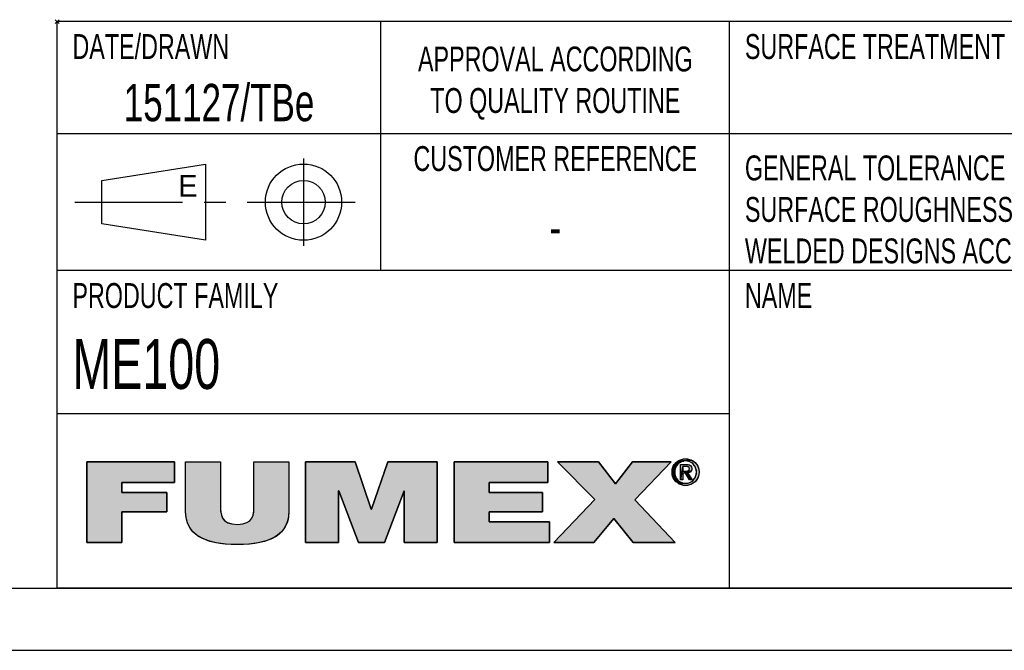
# Model space of a CAD drawing. Extents: x 0 to 420, y 0 to 297.
# Tile 6 of 11: x 241 to 321, y 0 to 51. Entities that reach past the tile are written whole.
import ezdxf

# ---------------------------------------------------------------- set-up
doc = ezdxf.new("R2010")
doc.units = 0
doc.header["$LTSCALE"] = 23.1
doc.linetypes.add('CENTER', pattern=[0.6, 0.375, -0.075, 0.075, -0.075])
doc.layers.get('0').update_dxf_attribs({"linetype": 'CONTINUOUS'})
doc.layers.add('100330_DXF_CONTINUOUS_LINE', color=7, linetype='CONTINUOUS')
doc.layers.add('100330_DXF_FORMAT', color=7, linetype='CONTINUOUS')
doc.styles.get("Standard").update_dxf_attribs({"font": 'txt', "width": 0.7})
doc.styles.add('TEXTSTYLE_2', font='txt', dxfattribs={"width": 0.7})
doc.styles.add('TEXTSTYLE_3', font='txt')

# ---------------------------------------------------------------- blocks, each defined once
blk = doc.blocks.new('FUMEX_LOGO_BL1', base_point=(271.467, 11.941))
at = {"layer": '100330_DXF_FORMAT', "linetype": 'CONTINUOUS'}
for points in [[(249.687, 8.651), (246.886, 8.651), (246.886, 15.144), (253.914, 15.144), (253.914, 13.48), (249.687, 13.48), (249.687, 12.671), (253.316, 12.671), (253.316, 11.124), (249.687, 11.124)], [(263.1, 15.144), (263.1, 11.161), (263.061, 10.663), (262.951, 10.231), (262.77, 9.853), (262.519, 9.523), (262.195, 9.237), (261.786, 8.992), (261.277, 8.79), (260.65, 8.633), (259.879, 8.532), (258.962, 8.496), (258.038, 8.532), (257.267, 8.634), (256.638, 8.791), (256.129, 8.994), (255.719, 9.239), (255.393, 9.525), (255.141, 9.856), (254.961, 10.234), (254.849, 10.665), (254.811, 11.161), (254.811, 15.144), (257.612, 15.144), (257.612, 11.606), (257.625, 11.177), (257.682, 10.851), (257.79, 10.6), (257.955, 10.403), (258.195, 10.251), (258.526, 10.152), (258.974, 10.115), (259.411, 10.152), (259.733, 10.252), (259.966, 10.404), (260.128, 10.602), (260.233, 10.857), (260.287, 11.19), (260.299, 11.606), (260.299, 15.144)], [(267.078, 8.651), (264.429, 8.651), (264.429, 15.144), (268.415, 15.144), (269.713, 11.325), (269.739, 11.325), (271.038, 15.144), (275.023, 15.144), (275.023, 8.651), (272.375, 8.651), (272.375, 12.816), (272.349, 12.816), (270.77, 8.651), (268.682, 8.651), (267.103, 12.816), (267.078, 12.816)], [(284.038, 8.651), (276.373, 8.651), (276.373, 15.144), (283.898, 15.144), (283.898, 13.48), (279.174, 13.48), (279.174, 12.671), (283.465, 12.671), (283.465, 11.124), (279.174, 11.124), (279.174, 10.315), (284.038, 10.315)], [(287.6, 8.651), (284.392, 8.651), (287.677, 12.107), (284.684, 15.144), (287.97, 15.144), (289.345, 13.38), (290.694, 15.144), (293.801, 15.144), (290.886, 12.089), (294.133, 8.651), (290.758, 8.651), (289.205, 10.588)], [(294.465, 15.055), (294.364, 14.974), (294.056, 14.917), (294.156, 15.041), (294.578, 15.12)], [(294.699, 15.167), (294.578, 15.12), (294.156, 15.041), (294.275, 15.15), (294.828, 15.196)], [(294.963, 15.206), (294.828, 15.196), (294.275, 15.15), (294.342, 15.199), (295.438, 15.279), (295.58, 15.198), (295.645, 15.15), (295.764, 15.041), (295.864, 14.917), (295.943, 14.78), (296.001, 14.633), (296.036, 14.477), (296.048, 14.314), (296.036, 14.149), (296.001, 13.992), (295.944, 13.844), (295.864, 13.707), (295.765, 13.582), (295.646, 13.473), (295.579, 13.424), (295.438, 13.343), (295.286, 13.284), (295.126, 13.249), (294.798, 13.249), (294.637, 13.284), (294.484, 13.343), (294.408, 13.383), (294.963, 13.416), (295.096, 13.425), (295.224, 13.454), (295.345, 13.502), (295.457, 13.567), (295.557, 13.649), (295.603, 13.695), (295.683, 13.798), (295.747, 13.914), (295.794, 14.039), (295.823, 14.173), (295.832, 14.314), (295.823, 14.453), (295.794, 14.585), (295.747, 14.71), (295.682, 14.824), (295.602, 14.928), (295.557, 14.973), (295.456, 15.055), (295.344, 15.12), (295.224, 15.167), (295.096, 15.196)], [(294.963, 15.385), (295.126, 15.373), (295.286, 15.338), (295.438, 15.279), (294.342, 15.199), (294.484, 15.279), (294.637, 15.338), (294.798, 15.373)], [(294.318, 14.927), (294.237, 14.824), (294.173, 14.709), (294.126, 14.585), (294.097, 14.453), (294.087, 14.314), (293.883, 14.149), (293.871, 14.314), (293.883, 14.477), (293.919, 14.632), (293.976, 14.78), (294.056, 14.917), (294.364, 14.974)], [(294.097, 14.173), (294.126, 14.039), (294.173, 13.914), (294.237, 13.799), (294.317, 13.696), (294.155, 13.583), (294.056, 13.707), (293.976, 13.844), (293.919, 13.993), (293.883, 14.149), (294.087, 14.314)], [(294.735, 14.771), (294.548, 13.691), (294.548, 14.93), (295.019, 14.93), (295.024, 14.93), (295.128, 14.925), (295.212, 14.91), (295.279, 14.887), (295.334, 14.857), (295.378, 14.819), (295.396, 14.797), (295.412, 14.773), (295.436, 14.72), (295.452, 14.655), (295.457, 14.578), (295.451, 14.504), (295.435, 14.44), (295.409, 14.386), (295.092, 14.395), (295.131, 14.403), (295.162, 14.414), (295.188, 14.427), (295.21, 14.444), (295.228, 14.464), (295.242, 14.487), (295.252, 14.516), (295.259, 14.549), (295.261, 14.589), (295.259, 14.623), (295.252, 14.652), (295.241, 14.677), (295.225, 14.699), (295.206, 14.718), (295.182, 14.734), (295.153, 14.748), (295.118, 14.759), (295.076, 14.766), (295.026, 14.771), (294.991, 14.771), (294.863, 14.771)], [(294.96, 14.388), (294.978, 14.388), (295.043, 14.39), (295.092, 14.395), (295.409, 14.386), (294.735, 14.229), (294.735, 13.691), (294.548, 13.691), (294.735, 14.771), (294.735, 14.58), (294.735, 14.388), (294.848, 14.388)], [(295.136, 14.237), (295.489, 13.691), (295.278, 13.691), (294.951, 14.229), (294.735, 14.229), (295.409, 14.386), (295.373, 14.341), (295.328, 14.303), (295.273, 14.273), (295.207, 14.25)], [(294.364, 13.648), (294.465, 13.567), (294.273, 13.474), (294.155, 13.583), (294.317, 13.696)], [(294.577, 13.502), (294.699, 13.454), (294.408, 13.383), (294.273, 13.474), (294.465, 13.567)]]:
    blk.add_hatch(color=7, dxfattribs=at).paths.add_polyline_path(points)
at = {"layer": '100330_DXF_FORMAT', "color": 7, "linetype": 'CONTINUOUS'}
for p, q in [((253.914, 15.144), (246.886, 15.144)), ((246.886, 15.144), (246.886, 8.651)), ((253.914, 15.144), (246.886, 15.144)), ((246.886, 15.144), (246.886, 8.651)), ((253.914, 13.48), (253.914, 15.144)), ((253.914, 13.48), (253.914, 15.144)), ((268.415, 15.144), (264.429, 15.144)), ((264.429, 15.144), (264.429, 8.651)), ((268.415, 15.144), (264.429, 15.144)), ((264.429, 15.144), (264.429, 8.651)), ((269.713, 11.325), (268.415, 15.144)), ((269.713, 11.325), (268.415, 15.144)), ((271.038, 15.144), (269.739, 11.325)), ((271.038, 15.144), (269.739, 11.325)), ((275.023, 15.144), (271.038, 15.144)), ((275.023, 15.144), (271.038, 15.144)), ((275.023, 8.651), (275.023, 15.144)), ((275.023, 8.651), (275.023, 15.144)), ((283.898, 15.144), (276.373, 15.144)), ((276.373, 15.144), (276.373, 8.651)), ((283.898, 15.144), (276.373, 15.144)), ((276.373, 15.144), (276.373, 8.651)), ((283.898, 13.48), (283.898, 15.144)), ((283.898, 13.48), (283.898, 15.144)), ((287.97, 15.144), (284.684, 15.144)), ((284.684, 15.144), (287.677, 12.107)), ((287.97, 15.144), (284.684, 15.144)), ((284.684, 15.144), (287.677, 12.107)), ((289.345, 13.38), (287.97, 15.144)), ((289.345, 13.38), (287.97, 15.144)), ((290.694, 15.144), (289.345, 13.38)), ((290.694, 15.144), (289.345, 13.38)), ((293.801, 15.144), (290.694, 15.144)), ((293.801, 15.144), (290.694, 15.144)), ((290.886, 12.089), (293.801, 15.144)), ((290.886, 12.089), (293.801, 15.144)), ((249.687, 12.671), (249.687, 13.48)), ((249.687, 13.48), (253.914, 13.48)), ((249.687, 12.671), (249.687, 13.48)), ((249.687, 13.48), (253.914, 13.48)), ((279.174, 12.671), (279.174, 13.48)), ((279.174, 13.48), (283.898, 13.48)), ((279.174, 12.671), (279.174, 13.48)), ((279.174, 13.48), (283.898, 13.48)), ((253.316, 12.671), (249.687, 12.671)), ((253.316, 12.671), (249.687, 12.671)), ((253.316, 11.124), (253.316, 12.671)), ((253.316, 11.124), (253.316, 12.671)), ((267.078, 8.651), (267.078, 12.816)), ((267.078, 12.816), (267.103, 12.816)), ((267.078, 8.651), (267.078, 12.816)), ((267.078, 12.816), (267.103, 12.816)), ((267.103, 12.816), (268.682, 8.651)), ((267.103, 12.816), (268.682, 8.651)), ((270.77, 8.651), (272.349, 12.816)), ((270.77, 8.651), (272.349, 12.816)), ((272.349, 12.816), (272.375, 12.816)), ((272.349, 12.816), (272.375, 12.816)), ((272.375, 12.816), (272.375, 8.651)), ((272.375, 12.816), (272.375, 8.651)), ((283.465, 12.671), (279.174, 12.671)), ((283.465, 12.671), (279.174, 12.671)), ((283.465, 11.124), (283.465, 12.671)), ((283.465, 11.124), (283.465, 12.671)), ((287.677, 12.107), (284.392, 8.651)), ((287.677, 12.107), (284.392, 8.651)), ((294.133, 8.651), (290.886, 12.089)), ((294.133, 8.651), (290.886, 12.089)), ((249.687, 8.651), (249.687, 11.124)), ((249.687, 11.124), (253.316, 11.124)), ((249.687, 8.651), (249.687, 11.124)), ((249.687, 11.124), (253.316, 11.124)), ((269.739, 11.325), (269.713, 11.325)), ((269.739, 11.325), (269.713, 11.325)), ((279.174, 10.315), (279.174, 11.124)), ((279.174, 11.124), (283.465, 11.124)), ((279.174, 10.315), (279.174, 11.124)), ((279.174, 11.124), (283.465, 11.124)), ((284.038, 10.315), (279.174, 10.315)), ((284.038, 10.315), (279.174, 10.315)), ((284.038, 8.651), (284.038, 10.315)), ((284.038, 8.651), (284.038, 10.315)), ((287.6, 8.651), (289.205, 10.588)), ((287.6, 8.651), (289.205, 10.588)), ((289.205, 10.588), (290.758, 8.651)), ((289.205, 10.588), (290.758, 8.651)), ((246.886, 8.651), (249.687, 8.651)), ((246.886, 8.651), (249.687, 8.651)), ((264.429, 8.651), (267.078, 8.651)), ((264.429, 8.651), (267.078, 8.651)), ((268.682, 8.651), (270.77, 8.651)), ((268.682, 8.651), (270.77, 8.651)), ((272.375, 8.651), (275.023, 8.651)), ((272.375, 8.651), (275.023, 8.651)), ((276.373, 8.651), (284.038, 8.651)), ((276.373, 8.651), (284.038, 8.651)), ((284.392, 8.651), (287.6, 8.651)), ((284.392, 8.651), (287.6, 8.651)), ((290.758, 8.651), (294.133, 8.651)), ((290.758, 8.651), (294.133, 8.651))]:
    blk.add_line(p, q, dxfattribs=at)
for points in [[(249.687, 8.651), (246.886, 8.651), (246.886, 15.144), (253.914, 15.144), (253.914, 13.48), (249.687, 13.48), (249.687, 12.671), (253.316, 12.671), (253.316, 11.124), (249.687, 11.124), (249.687, 8.651)], [(263.1, 15.144), (263.1, 11.161), (263.061, 10.663), (262.951, 10.231), (262.77, 9.853), (262.519, 9.523), (262.195, 9.237), (261.786, 8.992), (261.277, 8.79), (260.65, 8.633), (259.879, 8.532), (258.962, 8.496), (258.038, 8.532), (257.267, 8.634), (256.638, 8.791), (256.129, 8.994), (255.719, 9.239), (255.393, 9.525), (255.141, 9.856), (254.961, 10.234), (254.849, 10.665), (254.811, 11.161), (254.811, 15.144), (257.612, 15.144), (257.612, 11.606), (257.625, 11.177), (257.682, 10.851), (257.79, 10.6), (257.955, 10.403), (258.195, 10.251), (258.526, 10.152), (258.974, 10.115), (259.411, 10.152), (259.733, 10.252), (259.966, 10.404), (260.128, 10.602), (260.233, 10.857), (260.287, 11.19), (260.299, 11.606), (260.299, 15.144), (263.1, 15.144)], [(267.078, 8.651), (264.429, 8.651), (264.429, 15.144), (268.415, 15.144), (269.713, 11.325), (269.739, 11.325), (271.038, 15.144), (275.023, 15.144), (275.023, 8.651), (272.375, 8.651), (272.375, 12.816), (272.349, 12.816), (270.77, 8.651), (268.682, 8.651), (267.103, 12.816), (267.078, 12.816), (267.078, 8.651)], [(284.038, 8.651), (276.373, 8.651), (276.373, 15.144), (283.898, 15.144), (283.898, 13.48), (279.174, 13.48), (279.174, 12.671), (283.465, 12.671), (283.465, 11.124), (279.174, 11.124), (279.174, 10.315), (284.038, 10.315), (284.038, 8.651)], [(287.6, 8.651), (284.392, 8.651), (287.677, 12.107), (284.684, 15.144), (287.97, 15.144), (289.345, 13.38), (290.694, 15.144), (293.801, 15.144), (290.886, 12.089), (294.133, 8.651), (290.758, 8.651), (289.205, 10.588), (287.6, 8.651)], [(294.465, 15.055), (294.364, 14.974), (294.056, 14.917), (294.156, 15.041), (294.578, 15.12), (294.465, 15.055)], [(294.699, 15.167), (294.578, 15.12), (294.156, 15.041), (294.275, 15.15), (294.828, 15.196), (294.699, 15.167)], [(294.963, 15.206), (294.828, 15.196), (294.275, 15.15), (294.342, 15.199), (295.438, 15.279), (295.58, 15.198), (295.645, 15.15), (295.764, 15.041), (295.864, 14.917), (295.943, 14.78), (296.001, 14.633), (296.036, 14.477), (296.048, 14.314), (296.036, 14.149), (296.001, 13.992), (295.944, 13.844), (295.864, 13.707), (295.765, 13.582), (295.646, 13.473), (295.579, 13.424), (295.438, 13.343), (295.286, 13.284), (295.126, 13.249), (294.798, 13.249), (294.637, 13.284), (294.484, 13.343), (294.408, 13.383), (294.963, 13.416), (295.096, 13.425), (295.224, 13.454), (295.345, 13.502), (295.457, 13.567), (295.557, 13.649), (295.603, 13.695), (295.683, 13.798), (295.747, 13.914), (295.794, 14.039), (295.823, 14.173), (295.832, 14.314), (295.823, 14.453), (295.794, 14.585), (295.747, 14.71), (295.682, 14.824), (295.602, 14.928), (295.557, 14.973), (295.456, 15.055), (295.344, 15.12), (295.224, 15.167), (295.096, 15.196), (294.963, 15.206)], [(294.963, 15.385), (295.126, 15.373), (295.286, 15.338), (295.438, 15.279), (294.342, 15.199), (294.484, 15.279), (294.637, 15.338), (294.798, 15.373), (294.963, 15.385)], [(294.318, 14.927), (294.237, 14.824), (294.173, 14.709), (294.126, 14.585), (294.097, 14.453), (294.087, 14.314), (293.883, 14.149), (293.871, 14.314), (293.883, 14.477), (293.919, 14.632), (293.976, 14.78), (294.056, 14.917), (294.364, 14.974), (294.318, 14.927)], [(294.097, 14.173), (294.126, 14.039), (294.173, 13.914), (294.237, 13.799), (294.317, 13.696), (294.155, 13.583), (294.056, 13.707), (293.976, 13.844), (293.919, 13.993), (293.883, 14.149), (294.087, 14.314), (294.097, 14.173)], [(294.735, 14.771), (294.548, 13.691), (294.548, 14.93), (295.019, 14.93), (295.024, 14.93), (295.128, 14.925), (295.212, 14.91), (295.279, 14.887), (295.334, 14.857), (295.378, 14.819), (295.396, 14.797), (295.412, 14.773), (295.436, 14.72), (295.452, 14.655), (295.457, 14.578), (295.451, 14.504), (295.435, 14.44), (295.409, 14.386), (295.092, 14.395), (295.131, 14.403), (295.162, 14.414), (295.188, 14.427), (295.21, 14.444), (295.228, 14.464), (295.242, 14.487), (295.252, 14.516), (295.259, 14.549), (295.261, 14.589), (295.259, 14.623), (295.252, 14.652), (295.241, 14.677), (295.225, 14.699), (295.206, 14.718), (295.182, 14.734), (295.153, 14.748), (295.118, 14.759), (295.076, 14.766), (295.026, 14.771), (294.991, 14.771), (294.863, 14.771), (294.735, 14.771)], [(294.96, 14.388), (294.978, 14.388), (295.043, 14.39), (295.092, 14.395), (295.409, 14.386), (294.735, 14.229), (294.735, 13.691), (294.548, 13.691), (294.735, 14.771), (294.735, 14.58), (294.735, 14.388), (294.848, 14.388), (294.96, 14.388)], [(295.136, 14.237), (295.489, 13.691), (295.278, 13.691), (294.951, 14.229), (294.735, 14.229), (295.409, 14.386), (295.373, 14.341), (295.328, 14.303), (295.273, 14.273), (295.207, 14.25), (295.136, 14.237)], [(294.364, 13.648), (294.465, 13.567), (294.273, 13.474), (294.155, 13.583), (294.317, 13.696), (294.364, 13.648)], [(294.577, 13.502), (294.699, 13.454), (294.408, 13.383), (294.273, 13.474), (294.465, 13.567), (294.577, 13.502)]]:
    blk.add_lwpolyline(points, dxfattribs=at)
for points, knots in [([(263.1, 15.144), (263.1, 15.144), (260.299, 15.144), (260.299, 15.144), (260.299, 15.144), (260.299, 11.606), (260.299, 11.606), (260.299, 10.943), (260.299, 10.115), (258.974, 10.115), (257.612, 10.115), (257.612, 10.943), (257.612, 11.606), (257.612, 11.606), (257.612, 15.144), (257.612, 15.144), (257.612, 15.144), (254.811, 15.144), (254.811, 15.144), (254.811, 15.144), (254.811, 11.161), (254.811, 11.161), (254.811, 9.36), (256.186, 8.496), (258.962, 8.496), (261.738, 8.496), (263.1, 9.36), (263.1, 11.161), (263.1, 11.161), (263.1, 15.144), (263.1, 15.144)], [0, 0, 0, 0, 1, 1, 1, 2, 2, 2, 3, 3, 3, 4, 4, 4, 5, 5, 5, 6, 6, 6, 7, 7, 7, 8, 8, 8, 9, 9, 9, 10, 10, 10, 10]), ([(263.1, 15.144), (263.1, 15.144), (260.299, 15.144), (260.299, 15.144), (260.299, 15.144), (260.299, 11.606), (260.299, 11.606), (260.299, 10.943), (260.299, 10.115), (258.974, 10.115), (257.612, 10.115), (257.612, 10.943), (257.612, 11.606), (257.612, 11.606), (257.612, 15.144), (257.612, 15.144), (257.612, 15.144), (254.811, 15.144), (254.811, 15.144), (254.811, 15.144), (254.811, 11.161), (254.811, 11.161), (254.811, 9.36), (256.186, 8.496), (258.962, 8.496), (261.738, 8.496), (263.1, 9.36), (263.1, 11.161), (263.1, 11.161), (263.1, 15.144), (263.1, 15.144)], [0, 0, 0, 0, 1, 1, 1, 2, 2, 2, 3, 3, 3, 4, 4, 4, 5, 5, 5, 6, 6, 6, 7, 7, 7, 8, 8, 8, 9, 9, 9, 10, 10, 10, 10]), ([(294.963, 13.237), (295.548, 13.237), (296.048, 13.691), (296.048, 14.314), (296.048, 14.93), (295.548, 15.385), (294.963, 15.385), (294.372, 15.385), (293.871, 14.93), (293.871, 14.314), (293.871, 13.691), (294.372, 13.237), (294.963, 13.237)], [0, 0, 0, 0, 1, 1, 1, 2, 2, 2, 3, 3, 3, 4, 4, 4, 4]), ([(294.963, 13.237), (295.548, 13.237), (296.048, 13.691), (296.048, 14.314), (296.048, 14.93), (295.548, 15.385), (294.963, 15.385), (294.372, 15.385), (293.871, 14.93), (293.871, 14.314), (293.871, 13.691), (294.372, 13.237), (294.963, 13.237)], [0, 0, 0, 0, 1, 1, 1, 2, 2, 2, 3, 3, 3, 4, 4, 4, 4]), ([(294.087, 14.314), (294.087, 14.823), (294.471, 15.206), (294.963, 15.206), (295.449, 15.206), (295.832, 14.823), (295.832, 14.314), (295.832, 13.797), (295.449, 13.416), (294.963, 13.416), (294.471, 13.416), (294.087, 13.797), (294.087, 14.314)], [0, 0, 0, 0, 1, 1, 1, 2, 2, 2, 3, 3, 3, 4, 4, 4, 4]), ([(294.087, 14.314), (294.087, 14.823), (294.471, 15.206), (294.963, 15.206), (295.449, 15.206), (295.832, 14.823), (295.832, 14.314), (295.832, 13.797), (295.449, 13.416), (294.963, 13.416), (294.471, 13.416), (294.087, 13.797), (294.087, 14.314)], [0, 0, 0, 0, 1, 1, 1, 2, 2, 2, 3, 3, 3, 4, 4, 4, 4]), ([(294.735, 14.229), (294.735, 14.229), (294.951, 14.229), (294.951, 14.229), (294.951, 14.229), (295.278, 13.691), (295.278, 13.691), (295.278, 13.691), (295.489, 13.691), (295.489, 13.691), (295.489, 13.691), (295.136, 14.237), (295.136, 14.237), (295.318, 14.26), (295.457, 14.356), (295.457, 14.578), (295.457, 14.823), (295.312, 14.93), (295.019, 14.93), (295.019, 14.93), (294.548, 14.93), (294.548, 14.93), (294.548, 14.93), (294.548, 13.691), (294.548, 13.691), (294.548, 13.691), (294.735, 13.691), (294.735, 13.691), (294.735, 13.691), (294.735, 14.229), (294.735, 14.229)], [0, 0, 0, 0, 1, 1, 1, 2, 2, 2, 3, 3, 3, 4, 4, 4, 5, 5, 5, 6, 6, 6, 7, 7, 7, 8, 8, 8, 9, 9, 9, 10, 10, 10, 10]), ([(294.735, 14.229), (294.735, 14.229), (294.951, 14.229), (294.951, 14.229), (294.951, 14.229), (295.278, 13.691), (295.278, 13.691), (295.278, 13.691), (295.489, 13.691), (295.489, 13.691), (295.489, 13.691), (295.136, 14.237), (295.136, 14.237), (295.318, 14.26), (295.457, 14.356), (295.457, 14.578), (295.457, 14.823), (295.312, 14.93), (295.019, 14.93), (295.019, 14.93), (294.548, 14.93), (294.548, 14.93), (294.548, 14.93), (294.548, 13.691), (294.548, 13.691), (294.548, 13.691), (294.735, 13.691), (294.735, 13.691), (294.735, 13.691), (294.735, 14.229), (294.735, 14.229)], [0, 0, 0, 0, 1, 1, 1, 2, 2, 2, 3, 3, 3, 4, 4, 4, 5, 5, 5, 6, 6, 6, 7, 7, 7, 8, 8, 8, 9, 9, 9, 10, 10, 10, 10]), ([(294.735, 14.388), (294.735, 14.388), (294.735, 14.771), (294.735, 14.771), (294.735, 14.771), (294.991, 14.771), (294.991, 14.771), (295.122, 14.771), (295.261, 14.743), (295.261, 14.589), (295.261, 14.399), (295.119, 14.388), (294.96, 14.388), (294.96, 14.388), (294.735, 14.388), (294.735, 14.388)], [0, 0, 0, 0, 1, 1, 1, 2, 2, 2, 3, 3, 3, 4, 4, 4, 5, 5, 5, 5]), ([(294.735, 14.388), (294.735, 14.388), (294.735, 14.771), (294.735, 14.771), (294.735, 14.771), (294.991, 14.771), (294.991, 14.771), (295.122, 14.771), (295.261, 14.743), (295.261, 14.589), (295.261, 14.399), (295.119, 14.388), (294.96, 14.388), (294.96, 14.388), (294.735, 14.388), (294.735, 14.388)], [0, 0, 0, 0, 1, 1, 1, 2, 2, 2, 3, 3, 3, 4, 4, 4, 5, 5, 5, 5])]:
    blk.add_open_spline(points, degree=3, knots=knots, dxfattribs=at)
for points in [[(294.963, 13.416), (294.408, 13.383), (294.828, 13.425), (294.699, 13.454)], [(294.963, 13.237), (294.798, 13.249), (295.126, 13.249)]]:
    blk.add_solid(points, dxfattribs=at)
blk = doc.blocks.new('SYMBOL_0_BL2', base_point=(257.498, 35.998))
at = {"layer": '100330_DXF_CONTINUOUS_LINE', "color": 7, "linetype": 'CONTINUOUS'}
for p, q in [((248.092, 37.748), (256.405, 39.061)), ((256.405, 39.061), (256.405, 32.936)), ((248.092, 34.248), (248.092, 37.748)), ((256.405, 32.936), (248.092, 34.248))]:
    blk.add_line(p, q, dxfattribs=at)
at = {"layer": '100330_DXF_CONTINUOUS_LINE', "color": 7, "linetype": 'CENTER'}
for p, q in [((264.28, 39.498), (264.28, 32.498)), ((245.905, 35.998), (269.092, 35.998))]:
    blk.add_line(p, q, dxfattribs=at)
at = {"layer": '100330_DXF_CONTINUOUS_LINE', "color": 7, "linetype": 'CONTINUOUS'}
for radius in [3.062, 1.75]:
    blk.add_circle((264.28, 35.998), radius, dxfattribs=at)

msp = doc.modelspace()

# ---------------------------------------------------------------- linework, layer by layer
at = {"layer": '100330_DXF_FORMAT', "color": 7, "linetype": 'CONTINUOUS'}
for p, q in [((244.655, 50.342), (244.342, 50.655)), ((244.655, 50.655), (244.342, 50.342)), ((414.998, 50.498), (244.498, 50.498)), ((244.498, 4.998), (244.498, 50.498)), ((270.498, 30.498), (270.498, 50.498)), ((298.498, 4.998), (298.498, 50.498)), ((414.998, 41.498), (244.498, 41.498)), ((414.998, 30.498), (244.498, 30.498)), ((298.498, 18.998), (244.498, 18.998)), ((24.998, 4.998), (414.998, 4.998)), ((414.998, 4.998), (244.498, 4.998)), ((-0.002, -0.002), (419.998, -0.002))]:
    msp.add_line(p, q, dxfattribs=at)

# ---------------------------------------------------------------- block references
at = {"layer": '100330_DXF_CONTINUOUS_LINE', "color": 7, "linetype": 'CONTINUOUS'}
msp.add_blockref('SYMBOL_0_BL2', (257.498, 35.998), dxfattribs=at)
at = {"layer": '100330_DXF_FORMAT', "color": 2, "linetype": 'CONTINUOUS'}
msp.add_blockref('FUMEX_LOGO_BL1', (271.467, 11.941), dxfattribs=at)

# ---------------------------------------------------------------- texts
at = {"color": 7, "linetype": 'CONTINUOUS'}
for s, insert, char_height, width, attachment_point, style in [('DATE/DRAWN', (245.723, 49.498), 2, 14, 1, 'TEXTSTYLE_2'), ('SURFACE TREATMENT', (299.723, 49.498), 2, 23.8, 1, 'TEXTSTYLE_2'), ('APPROVAL ACCORDING\\PTO QUALITY ROUTINE', (284.498, 48.498), 2, 25.2, 2, 'TEXTSTYLE_2'), ('CUSTOMER REFERENCE', (284.498, 40.498), 2, 25.2, 2, 'TEXTSTYLE_2'), ('E', (254.217, 38.186), 1.75, 1.75, 1, 'TEXTSTYLE_3')]:
    msp.add_mtext(s, dxfattribs=dict(at, insert=insert, char_height=char_height, width=width, attachment_point=attachment_point, style=style))
at = {"color": 7, "linetype": 'CONTINUOUS', "insert": (257.498, 45.498), "char_height": 3, "width": 32.03571, "attachment_point": 2}
msp.add_mtext('151127/TBe', dxfattribs=at)
at = {"layer": '100330_DXF_FORMAT', "color": 7, "linetype": 'CONTINUOUS', "char_height": 2, "attachment_point": 1, "style": 'TEXTSTYLE_2'}
for s, insert, width in [('GENERAL TOLERANCE ACCORDING TO\\PSURFACE ROUGHNESS ACCORDING TO\\PWELDED DESIGNS ACCORDING TO\\P ', (299.723, 39.748), 42), ('PRODUCT FAMILY', (245.723, 29.498), 19.6), ('NAME ', (299.723, 29.498), 7)]:
    msp.add_mtext(s, dxfattribs=dict(at, insert=insert, width=width))
at = {"layer": '100330_DXF_FORMAT', "color": 7, "linetype": 'CONTINUOUS'}
for s, insert, char_height, width, attachment_point in [('-', (284.498, 35.498), 3, 3.21429, 2), ('ME100', (245.723, 24.998), 4, 22.28571, 1)]:
    msp.add_mtext(s, dxfattribs=dict(at, insert=insert, char_height=char_height, width=width, attachment_point=attachment_point))

doc.saveas('drawing.dxf')
